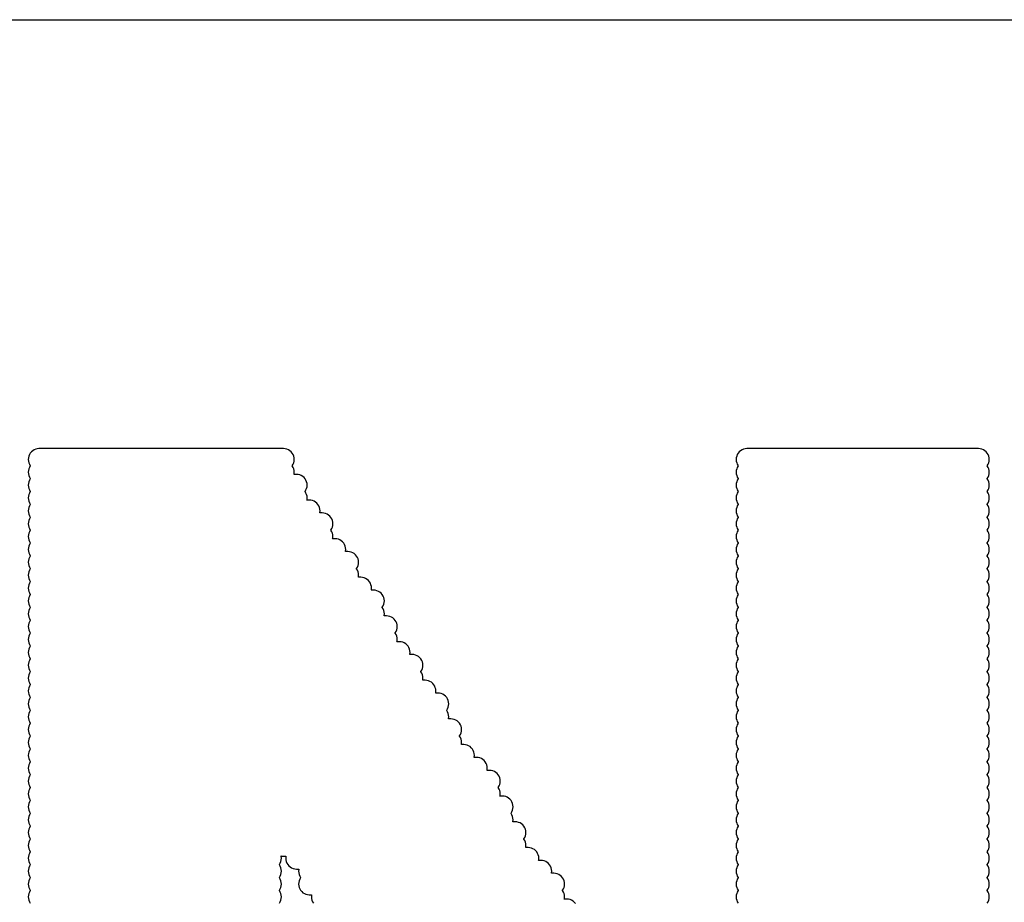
# Model space of a CAD drawing. Extents: x -0.28 to 1.53, y -0.26 to 1.53.
# Tile 30 of 45: x 1.2501 to 1.296, y 1.4588 to 1.5. Entities that reach past the tile are written whole.
import ezdxf

# ---------------------------------------------------------------- set-up
doc = ezdxf.new("R2010")
doc.units = 0
doc.header["$MEASUREMENT"] = 0
doc.layers.add('PCB', color=7, linetype='CONTINUOUS')
doc.layers.add('SLK-NS', color=7, linetype='CONTINUOUS')

msp = doc.modelspace()

# ---------------------------------------------------------------- linework, layer by layer
at = {"layer": 'PCB'}
msp.add_lwpolyline([(0, 1.5), (1.5, 1.5), (1.5, 0), (0, 0)], close=True, dxfattribs=at)
at = {"layer": 'SLK-NS'}
for points in [[(1.276005, 1.458794), (1.275954, 1.458854), (1.275894, 1.458905), (1.275827, 1.458946), (1.275755, 1.458976), (1.275678, 1.458994), (1.2756, 1.459), (1.275489, 1.459), (1.275494, 1.459022), (1.2755, 1.4591), (1.275494, 1.459178), (1.275476, 1.459255), (1.275446, 1.459327), (1.275405, 1.459394), (1.2754, 1.4594), (1.275405, 1.459406), (1.275446, 1.459473), (1.275476, 1.459545), (1.275494, 1.459622), (1.2755, 1.4597), (1.275494, 1.459778), (1.275476, 1.459855), (1.275446, 1.459927), (1.275405, 1.459994), (1.275354, 1.460054), (1.275294, 1.460105), (1.275227, 1.460146), (1.275155, 1.460176), (1.275078, 1.460194), (1.275, 1.4602), (1.274889, 1.4602), (1.274894, 1.460222), (1.2749, 1.4603), (1.274894, 1.460378), (1.274876, 1.460455), (1.274846, 1.460527), (1.274805, 1.460594), (1.274754, 1.460654), (1.274694, 1.460705), (1.274627, 1.460746), (1.274555, 1.460776), (1.274478, 1.460794), (1.2744, 1.4608), (1.274289, 1.4608), (1.274294, 1.460822), (1.2743, 1.4609), (1.274294, 1.460978), (1.274276, 1.461055), (1.274246, 1.461127), (1.274205, 1.461194), (1.274154, 1.461254), (1.274094, 1.461305), (1.274027, 1.461346), (1.273955, 1.461376), (1.273878, 1.461394), (1.2738, 1.4614), (1.273689, 1.4614), (1.273694, 1.461422), (1.2737, 1.4615), (1.273694, 1.461578), (1.273676, 1.461655), (1.273646, 1.461727), (1.273605, 1.461794), (1.2736, 1.4618), (1.273605, 1.461806), (1.273646, 1.461873), (1.273676, 1.461945), (1.273694, 1.462022), (1.2737, 1.4621), (1.273694, 1.462178), (1.273676, 1.462255), (1.273646, 1.462327), (1.273605, 1.462394), (1.273554, 1.462454), (1.273494, 1.462505), (1.273427, 1.462546), (1.273355, 1.462576), (1.273278, 1.462594), (1.2732, 1.4626), (1.273089, 1.4626), (1.273094, 1.462622), (1.2731, 1.4627), (1.273094, 1.462778), (1.273076, 1.462855), (1.273046, 1.462927), (1.273005, 1.462994), (1.273, 1.463), (1.273005, 1.463006), (1.273046, 1.463073), (1.273076, 1.463145), (1.273094, 1.463222), (1.2731, 1.4633), (1.273094, 1.463378), (1.273076, 1.463455), (1.273046, 1.463527), (1.273005, 1.463594), (1.272954, 1.463654), (1.272894, 1.463705), (1.272827, 1.463746), (1.272755, 1.463776), (1.272678, 1.463794), (1.2726, 1.4638), (1.272489, 1.4638), (1.272494, 1.463822), (1.2725, 1.4639), (1.272494, 1.463978), (1.272476, 1.464055), (1.272446, 1.464127), (1.272405, 1.464194), (1.2724, 1.4642), (1.272405, 1.464206), (1.272446, 1.464273), (1.272476, 1.464345), (1.272494, 1.464422), (1.2725, 1.4645), (1.272494, 1.464578), (1.272476, 1.464655), (1.272446, 1.464727), (1.272405, 1.464794), (1.272354, 1.464854), (1.272294, 1.464905), (1.272227, 1.464946), (1.272155, 1.464976), (1.272078, 1.464994), (1.272, 1.465), (1.271889, 1.465), (1.271894, 1.465022), (1.2719, 1.4651), (1.271894, 1.465178), (1.271876, 1.465255), (1.271846, 1.465327), (1.271805, 1.465394), (1.271754, 1.465454), (1.271694, 1.465505), (1.271627, 1.465546), (1.271555, 1.465576), (1.271478, 1.465594), (1.2714, 1.4656), (1.271289, 1.4656), (1.271294, 1.465622), (1.2713, 1.4657), (1.271294, 1.465778), (1.271276, 1.465855), (1.271246, 1.465927), (1.271205, 1.465994), (1.271154, 1.466054), (1.271094, 1.466105), (1.271027, 1.466146), (1.270955, 1.466176), (1.270878, 1.466194), (1.2708, 1.4662), (1.270689, 1.4662), (1.270694, 1.466222), (1.2707, 1.4663), (1.270694, 1.466378), (1.270676, 1.466455), (1.270646, 1.466527), (1.270605, 1.466594), (1.2706, 1.4666), (1.270605, 1.466606), (1.270646, 1.466673), (1.270676, 1.466745), (1.270694, 1.466822), (1.2707, 1.4669), (1.270694, 1.466978), (1.270676, 1.467055), (1.270646, 1.467127), (1.270605, 1.467194), (1.270554, 1.467254), (1.270494, 1.467305), (1.270427, 1.467346), (1.270355, 1.467376), (1.270278, 1.467394), (1.2702, 1.4674), (1.270089, 1.4674), (1.270094, 1.467422), (1.2701, 1.4675), (1.270094, 1.467578), (1.270076, 1.467655), (1.270046, 1.467727), (1.270005, 1.467794), (1.27, 1.4678), (1.270005, 1.467806), (1.270046, 1.467873), (1.270076, 1.467945), (1.270094, 1.468022), (1.2701, 1.4681), (1.270094, 1.468178), (1.270076, 1.468255), (1.270046, 1.468327), (1.270005, 1.468394), (1.269954, 1.468454), (1.269894, 1.468505), (1.269827, 1.468546), (1.269755, 1.468576), (1.269678, 1.468594), (1.2696, 1.4686), (1.269489, 1.4686), (1.269494, 1.468622), (1.2695, 1.4687), (1.269494, 1.468778), (1.269476, 1.468855), (1.269446, 1.468927), (1.269405, 1.468994), (1.269354, 1.469054), (1.269294, 1.469105), (1.269227, 1.469146), (1.269155, 1.469176), (1.269078, 1.469194), (1.269, 1.4692), (1.268889, 1.4692), (1.268894, 1.469222), (1.2689, 1.4693), (1.268894, 1.469378), (1.268876, 1.469455), (1.268846, 1.469527), (1.268805, 1.469594), (1.2688, 1.4696), (1.268805, 1.469606), (1.268846, 1.469673), (1.268876, 1.469745), (1.268894, 1.469822), (1.2689, 1.4699), (1.268894, 1.469978), (1.268876, 1.470055), (1.268846, 1.470127), (1.268805, 1.470194), (1.268754, 1.470254), (1.268694, 1.470305), (1.268627, 1.470346), (1.268555, 1.470376), (1.268478, 1.470394), (1.2684, 1.4704), (1.268289, 1.4704), (1.268294, 1.470422), (1.2683, 1.4705), (1.268294, 1.470578), (1.268276, 1.470655), (1.268246, 1.470727), (1.268205, 1.470794), (1.268154, 1.470854), (1.268094, 1.470905), (1.268027, 1.470946), (1.267955, 1.470976), (1.267878, 1.470994), (1.2678, 1.471), (1.267689, 1.471), (1.267694, 1.471022), (1.2677, 1.4711), (1.267694, 1.471178), (1.267676, 1.471255), (1.267646, 1.471327), (1.267605, 1.471394), (1.2676, 1.4714), (1.267605, 1.471406), (1.267646, 1.471473), (1.267676, 1.471545), (1.267694, 1.471622), (1.2677, 1.4717), (1.267694, 1.471778), (1.267676, 1.471855), (1.267646, 1.471927), (1.267605, 1.471994), (1.267554, 1.472054), (1.267494, 1.472105), (1.267427, 1.472146), (1.267355, 1.472176), (1.267278, 1.472194), (1.2672, 1.4722), (1.267089, 1.4722), (1.267094, 1.472222), (1.2671, 1.4723), (1.267094, 1.472378), (1.267076, 1.472455), (1.267046, 1.472527), (1.267005, 1.472594), (1.267, 1.4726), (1.267005, 1.472606), (1.267046, 1.472673), (1.267076, 1.472745), (1.267094, 1.472822), (1.2671, 1.4729), (1.267094, 1.472978), (1.267076, 1.473055), (1.267046, 1.473127), (1.267005, 1.473194), (1.266954, 1.473254), (1.266894, 1.473305), (1.266827, 1.473346), (1.266755, 1.473376), (1.266678, 1.473394), (1.2666, 1.4734), (1.266489, 1.4734), (1.266494, 1.473422), (1.2665, 1.4735), (1.266494, 1.473578), (1.266476, 1.473655), (1.266446, 1.473727), (1.266405, 1.473794), (1.266354, 1.473854), (1.266294, 1.473905), (1.266227, 1.473946), (1.266155, 1.473976), (1.266078, 1.473994), (1.266, 1.474), (1.265889, 1.474), (1.265894, 1.474022), (1.2659, 1.4741), (1.265894, 1.474178), (1.265876, 1.474255), (1.265846, 1.474327), (1.265805, 1.474394), (1.2658, 1.4744), (1.265805, 1.474406), (1.265846, 1.474473), (1.265876, 1.474545), (1.265894, 1.474622), (1.2659, 1.4747), (1.265894, 1.474778), (1.265876, 1.474855), (1.265846, 1.474927), (1.265805, 1.474994), (1.265754, 1.475054), (1.265694, 1.475105), (1.265627, 1.475146), (1.265555, 1.475176), (1.265478, 1.475194), (1.2654, 1.4752), (1.265289, 1.4752), (1.265294, 1.475222), (1.2653, 1.4753), (1.265294, 1.475378), (1.265276, 1.475455), (1.265246, 1.475527), (1.265205, 1.475594), (1.265154, 1.475654), (1.265094, 1.475705), (1.265027, 1.475746), (1.264955, 1.475776), (1.264878, 1.475794), (1.2648, 1.4758), (1.264689, 1.4758), (1.264694, 1.475822), (1.2647, 1.4759), (1.264694, 1.475978), (1.264676, 1.476055), (1.264646, 1.476127), (1.264605, 1.476194), (1.2646, 1.4762), (1.264605, 1.476206), (1.264646, 1.476273), (1.264676, 1.476345), (1.264694, 1.476422), (1.2647, 1.4765), (1.264694, 1.476578), (1.264676, 1.476655), (1.264646, 1.476727), (1.264605, 1.476794), (1.264554, 1.476854), (1.264494, 1.476905), (1.264427, 1.476946), (1.264355, 1.476976), (1.264278, 1.476994), (1.2642, 1.477), (1.264089, 1.477), (1.264094, 1.477022), (1.2641, 1.4771), (1.264094, 1.477178), (1.264076, 1.477255), (1.264046, 1.477327), (1.264005, 1.477394), (1.263954, 1.477454), (1.263894, 1.477505), (1.263827, 1.477546), (1.263755, 1.477576), (1.263678, 1.477594), (1.2636, 1.4776), (1.263489, 1.4776), (1.263494, 1.477622), (1.2635, 1.4777), (1.263494, 1.477778), (1.263476, 1.477855), (1.263446, 1.477927), (1.263405, 1.477994), (1.2634, 1.478), (1.263405, 1.478006), (1.263446, 1.478073), (1.263476, 1.478145), (1.263494, 1.478222), (1.2635, 1.4783), (1.263494, 1.478378), (1.263476, 1.478455), (1.263446, 1.478527), (1.263405, 1.478594), (1.263354, 1.478654), (1.263294, 1.478705), (1.263227, 1.478746), (1.263155, 1.478776), (1.263078, 1.478794), (1.263, 1.4788), (1.262889, 1.4788), (1.262894, 1.478822), (1.2629, 1.4789), (1.262894, 1.478978), (1.262876, 1.479055), (1.262846, 1.479127), (1.262805, 1.479194), (1.2628, 1.4792), (1.262805, 1.479206), (1.262846, 1.479273), (1.262876, 1.479345), (1.262894, 1.479422), (1.2629, 1.4795), (1.262894, 1.479578), (1.262876, 1.479655), (1.262846, 1.479727), (1.262805, 1.479794), (1.262754, 1.479854), (1.262694, 1.479905), (1.262627, 1.479946), (1.262555, 1.479976), (1.262478, 1.479994), (1.2624, 1.48), (1.251, 1.48), (1.250922, 1.479994), (1.250845, 1.479976), (1.250773, 1.479946), (1.250706, 1.479905), (1.250646, 1.479854), (1.250595, 1.479794), (1.250554, 1.479727), (1.250524, 1.479655), (1.250506, 1.479578), (1.2505, 1.4795), (1.250506, 1.479422), (1.250524, 1.479345), (1.250554, 1.479273), (1.250595, 1.479206), (1.2506, 1.4792), (1.250595, 1.479194), (1.250554, 1.479127), (1.250524, 1.479055), (1.250506, 1.478978), (1.2505, 1.4789), (1.250506, 1.478822), (1.250524, 1.478745), (1.250554, 1.478673), (1.250595, 1.478606), (1.2506, 1.4786), (1.250595, 1.478594), (1.250554, 1.478527), (1.250524, 1.478455), (1.250506, 1.478378), (1.2505, 1.4783), (1.250506, 1.478222), (1.250524, 1.478145), (1.250554, 1.478073), (1.250595, 1.478006), (1.2506, 1.478), (1.250595, 1.477994), (1.250554, 1.477927), (1.250524, 1.477855), (1.250506, 1.477778), (1.2505, 1.4777), (1.250506, 1.477622), (1.250524, 1.477545), (1.250554, 1.477473), (1.250595, 1.477406), (1.2506, 1.4774), (1.250595, 1.477394), (1.250554, 1.477327), (1.250524, 1.477255), (1.250506, 1.477178), (1.2505, 1.4771), (1.250506, 1.477022), (1.250524, 1.476945), (1.250554, 1.476873), (1.250595, 1.476806), (1.2506, 1.4768), (1.250595, 1.476794), (1.250554, 1.476727), (1.250524, 1.476655), (1.250506, 1.476578), (1.2505, 1.4765), (1.250506, 1.476422), (1.250524, 1.476345), (1.250554, 1.476273), (1.250595, 1.476206), (1.2506, 1.4762), (1.250595, 1.476194), (1.250554, 1.476127), (1.250524, 1.476055), (1.250506, 1.475978), (1.2505, 1.4759), (1.250506, 1.475822), (1.250524, 1.475745), (1.250554, 1.475673), (1.250595, 1.475606), (1.2506, 1.4756), (1.250595, 1.475594), (1.250554, 1.475527), (1.250524, 1.475455), (1.250506, 1.475378), (1.2505, 1.4753), (1.250506, 1.475222), (1.250524, 1.475145), (1.250554, 1.475073), (1.250595, 1.475006), (1.2506, 1.475), (1.250595, 1.474994), (1.250554, 1.474927), (1.250524, 1.474855), (1.250506, 1.474778), (1.2505, 1.4747), (1.250506, 1.474622), (1.250524, 1.474545), (1.250554, 1.474473), (1.250595, 1.474406), (1.2506, 1.4744), (1.250595, 1.474394), (1.250554, 1.474327), (1.250524, 1.474255), (1.250506, 1.474178), (1.2505, 1.4741), (1.250506, 1.474022), (1.250524, 1.473945), (1.250554, 1.473873), (1.250595, 1.473806), (1.2506, 1.4738), (1.250595, 1.473794), (1.250554, 1.473727), (1.250524, 1.473655), (1.250506, 1.473578), (1.2505, 1.4735), (1.250506, 1.473422), (1.250524, 1.473345), (1.250554, 1.473273), (1.250595, 1.473206), (1.2506, 1.4732), (1.250595, 1.473194), (1.250554, 1.473127), (1.250524, 1.473055), (1.250506, 1.472978), (1.2505, 1.4729), (1.250506, 1.472822), (1.250524, 1.472745), (1.250554, 1.472673), (1.250595, 1.472606), (1.2506, 1.4726), (1.250595, 1.472594), (1.250554, 1.472527), (1.250524, 1.472455), (1.250506, 1.472378), (1.2505, 1.4723), (1.250506, 1.472222), (1.250524, 1.472145), (1.250554, 1.472073), (1.250595, 1.472006), (1.2506, 1.472), (1.250595, 1.471994), (1.250554, 1.471927), (1.250524, 1.471855), (1.250506, 1.471778), (1.2505, 1.4717), (1.250506, 1.471622), (1.250524, 1.471545), (1.250554, 1.471473), (1.250595, 1.471406), (1.2506, 1.4714), (1.250595, 1.471394), (1.250554, 1.471327), (1.250524, 1.471255), (1.250506, 1.471178), (1.2505, 1.4711), (1.250506, 1.471022), (1.250524, 1.470945), (1.250554, 1.470873), (1.250595, 1.470806), (1.2506, 1.4708), (1.250595, 1.470794), (1.250554, 1.470727), (1.250524, 1.470655), (1.250506, 1.470578), (1.2505, 1.4705), (1.250506, 1.470422), (1.250524, 1.470345), (1.250554, 1.470273), (1.250595, 1.470206), (1.2506, 1.4702), (1.250595, 1.470194), (1.250554, 1.470127), (1.250524, 1.470055), (1.250506, 1.469978), (1.2505, 1.4699), (1.250506, 1.469822), (1.250524, 1.469745), (1.250554, 1.469673), (1.250595, 1.469606), (1.2506, 1.4696), (1.250595, 1.469594), (1.250554, 1.469527), (1.250524, 1.469455), (1.250506, 1.469378), (1.2505, 1.4693), (1.250506, 1.469222), (1.250524, 1.469145), (1.250554, 1.469073), (1.250595, 1.469006), (1.2506, 1.469), (1.250595, 1.468994), (1.250554, 1.468927), (1.250524, 1.468855), (1.250506, 1.468778), (1.2505, 1.4687), (1.250506, 1.468622), (1.250524, 1.468545), (1.250554, 1.468473), (1.250595, 1.468406), (1.2506, 1.4684), (1.250595, 1.468394), (1.250554, 1.468327), (1.250524, 1.468255), (1.250506, 1.468178), (1.2505, 1.4681), (1.250506, 1.468022), (1.250524, 1.467945), (1.250554, 1.467873), (1.250595, 1.467806), (1.2506, 1.4678), (1.250595, 1.467794), (1.250554, 1.467727), (1.250524, 1.467655), (1.250506, 1.467578), (1.2505, 1.4675), (1.250506, 1.467422), (1.250524, 1.467345), (1.250554, 1.467273), (1.250595, 1.467206), (1.2506, 1.4672), (1.250595, 1.467194), (1.250554, 1.467127), (1.250524, 1.467055), (1.250506, 1.466978), (1.2505, 1.4669), (1.250506, 1.466822), (1.250524, 1.466745), (1.250554, 1.466673), (1.250595, 1.466606), (1.2506, 1.4666), (1.250595, 1.466594), (1.250554, 1.466527), (1.250524, 1.466455), (1.250506, 1.466378), (1.2505, 1.4663), (1.250506, 1.466222), (1.250524, 1.466145), (1.250554, 1.466073), (1.250595, 1.466006), (1.2506, 1.466), (1.250595, 1.465994), (1.250554, 1.465927), (1.250524, 1.465855), (1.250506, 1.465778), (1.2505, 1.4657), (1.250506, 1.465622), (1.250524, 1.465545), (1.250554, 1.465473), (1.250595, 1.465406), (1.2506, 1.4654), (1.250595, 1.465394), (1.250554, 1.465327), (1.250524, 1.465255), (1.250506, 1.465178), (1.2505, 1.4651), (1.250506, 1.465022), (1.250524, 1.464945), (1.250554, 1.464873), (1.250595, 1.464806), (1.2506, 1.4648), (1.250595, 1.464794), (1.250554, 1.464727), (1.250524, 1.464655), (1.250506, 1.464578), (1.2505, 1.4645), (1.250506, 1.464422), (1.250524, 1.464345), (1.250554, 1.464273), (1.250595, 1.464206), (1.2506, 1.4642), (1.250595, 1.464194), (1.250554, 1.464127), (1.250524, 1.464055), (1.250506, 1.463978), (1.2505, 1.4639), (1.250506, 1.463822), (1.250524, 1.463745), (1.250554, 1.463673), (1.250595, 1.463606), (1.2506, 1.4636), (1.250595, 1.463594), (1.250554, 1.463527), (1.250524, 1.463455), (1.250506, 1.463378), (1.2505, 1.4633), (1.250506, 1.463222), (1.250524, 1.463145), (1.250554, 1.463073), (1.250595, 1.463006), (1.2506, 1.463), (1.250595, 1.462994), (1.250554, 1.462927), (1.250524, 1.462855), (1.250506, 1.462778), (1.2505, 1.4627), (1.250506, 1.462622), (1.250524, 1.462545), (1.250554, 1.462473), (1.250595, 1.462406), (1.2506, 1.4624), (1.250595, 1.462394), (1.250554, 1.462327), (1.250524, 1.462255), (1.250506, 1.462178), (1.2505, 1.4621), (1.250506, 1.462022), (1.250524, 1.461945), (1.250554, 1.461873), (1.250595, 1.461806), (1.2506, 1.4618), (1.250595, 1.461794), (1.250554, 1.461727), (1.250524, 1.461655), (1.250506, 1.461578), (1.2505, 1.4615), (1.250506, 1.461422), (1.250524, 1.461345), (1.250554, 1.461273), (1.250595, 1.461206), (1.2506, 1.4612), (1.250595, 1.461194), (1.250554, 1.461127), (1.250524, 1.461055), (1.250506, 1.460978), (1.2505, 1.4609), (1.250506, 1.460822), (1.250524, 1.460745), (1.250554, 1.460673), (1.250595, 1.460606), (1.2506, 1.4606), (1.250595, 1.460594), (1.250554, 1.460527), (1.250524, 1.460455), (1.250506, 1.460378), (1.2505, 1.4603), (1.250506, 1.460222), (1.250524, 1.460145), (1.250554, 1.460073), (1.250595, 1.460006), (1.2506, 1.46), (1.250595, 1.459994), (1.250554, 1.459927), (1.250524, 1.459855), (1.250506, 1.459778), (1.2505, 1.4597), (1.250506, 1.459622), (1.250524, 1.459545), (1.250554, 1.459473), (1.250595, 1.459406), (1.2506, 1.4594), (1.250595, 1.459394), (1.250554, 1.459327), (1.250524, 1.459255), (1.250506, 1.459178), (1.2505, 1.4591), (1.250506, 1.459022), (1.250524, 1.458945), (1.250554, 1.458873), (1.250595, 1.458806)], [(1.295205, 1.458806), (1.295246, 1.458873), (1.295276, 1.458945), (1.295294, 1.459022), (1.2953, 1.4591), (1.295294, 1.459178), (1.295276, 1.459255), (1.295246, 1.459327), (1.295205, 1.459394), (1.2952, 1.4594), (1.295205, 1.459406), (1.295246, 1.459473), (1.295276, 1.459545), (1.295294, 1.459622), (1.2953, 1.4597), (1.295294, 1.459778), (1.295276, 1.459855), (1.295246, 1.459927), (1.295205, 1.459994), (1.2952, 1.46), (1.295205, 1.460006), (1.295246, 1.460073), (1.295276, 1.460145), (1.295294, 1.460222), (1.2953, 1.4603), (1.295294, 1.460378), (1.295276, 1.460455), (1.295246, 1.460527), (1.295205, 1.460594), (1.2952, 1.4606), (1.295205, 1.460606), (1.295246, 1.460673), (1.295276, 1.460745), (1.295294, 1.460822), (1.2953, 1.4609), (1.295294, 1.460978), (1.295276, 1.461055), (1.295246, 1.461127), (1.295205, 1.461194), (1.2952, 1.4612), (1.295205, 1.461206), (1.295246, 1.461273), (1.295276, 1.461345), (1.295294, 1.461422), (1.2953, 1.4615), (1.295294, 1.461578), (1.295276, 1.461655), (1.295246, 1.461727), (1.295205, 1.461794), (1.2952, 1.4618), (1.295205, 1.461806), (1.295246, 1.461873), (1.295276, 1.461945), (1.295294, 1.462022), (1.2953, 1.4621), (1.295294, 1.462178), (1.295276, 1.462255), (1.295246, 1.462327), (1.295205, 1.462394), (1.2952, 1.4624), (1.295205, 1.462406), (1.295246, 1.462473), (1.295276, 1.462545), (1.295294, 1.462622), (1.2953, 1.4627), (1.295294, 1.462778), (1.295276, 1.462855), (1.295246, 1.462927), (1.295205, 1.462994), (1.2952, 1.463), (1.295205, 1.463006), (1.295246, 1.463073), (1.295276, 1.463145), (1.295294, 1.463222), (1.2953, 1.4633), (1.295294, 1.463378), (1.295276, 1.463455), (1.295246, 1.463527), (1.295205, 1.463594), (1.2952, 1.4636), (1.295205, 1.463606), (1.295246, 1.463673), (1.295276, 1.463745), (1.295294, 1.463822), (1.2953, 1.4639), (1.295294, 1.463978), (1.295276, 1.464055), (1.295246, 1.464127), (1.295205, 1.464194), (1.2952, 1.4642), (1.295205, 1.464206), (1.295246, 1.464273), (1.295276, 1.464345), (1.295294, 1.464422), (1.2953, 1.4645), (1.295294, 1.464578), (1.295276, 1.464655), (1.295246, 1.464727), (1.295205, 1.464794), (1.2952, 1.4648), (1.295205, 1.464806), (1.295246, 1.464873), (1.295276, 1.464945), (1.295294, 1.465022), (1.2953, 1.4651), (1.295294, 1.465178), (1.295276, 1.465255), (1.295246, 1.465327), (1.295205, 1.465394), (1.2952, 1.4654), (1.295205, 1.465406), (1.295246, 1.465473), (1.295276, 1.465545), (1.295294, 1.465622), (1.2953, 1.4657), (1.295294, 1.465778), (1.295276, 1.465855), (1.295246, 1.465927), (1.295205, 1.465994), (1.2952, 1.466), (1.295205, 1.466006), (1.295246, 1.466073), (1.295276, 1.466145), (1.295294, 1.466222), (1.2953, 1.4663), (1.295294, 1.466378), (1.295276, 1.466455), (1.295246, 1.466527), (1.295205, 1.466594), (1.2952, 1.4666), (1.295205, 1.466606), (1.295246, 1.466673), (1.295276, 1.466745), (1.295294, 1.466822), (1.2953, 1.4669), (1.295294, 1.466978), (1.295276, 1.467055), (1.295246, 1.467127), (1.295205, 1.467194), (1.2952, 1.4672), (1.295205, 1.467206), (1.295246, 1.467273), (1.295276, 1.467345), (1.295294, 1.467422), (1.2953, 1.4675), (1.295294, 1.467578), (1.295276, 1.467655), (1.295246, 1.467727), (1.295205, 1.467794), (1.2952, 1.4678), (1.295205, 1.467806), (1.295246, 1.467873), (1.295276, 1.467945), (1.295294, 1.468022), (1.2953, 1.4681), (1.295294, 1.468178), (1.295276, 1.468255), (1.295246, 1.468327), (1.295205, 1.468394), (1.2952, 1.4684), (1.295205, 1.468406), (1.295246, 1.468473), (1.295276, 1.468545), (1.295294, 1.468622), (1.2953, 1.4687), (1.295294, 1.468778), (1.295276, 1.468855), (1.295246, 1.468927), (1.295205, 1.468994), (1.2952, 1.469), (1.295205, 1.469006), (1.295246, 1.469073), (1.295276, 1.469145), (1.295294, 1.469222), (1.2953, 1.4693), (1.295294, 1.469378), (1.295276, 1.469455), (1.295246, 1.469527), (1.295205, 1.469594), (1.2952, 1.4696), (1.295205, 1.469606), (1.295246, 1.469673), (1.295276, 1.469745), (1.295294, 1.469822), (1.2953, 1.4699), (1.295294, 1.469978), (1.295276, 1.470055), (1.295246, 1.470127), (1.295205, 1.470194), (1.2952, 1.4702), (1.295205, 1.470206), (1.295246, 1.470273), (1.295276, 1.470345), (1.295294, 1.470422), (1.2953, 1.4705), (1.295294, 1.470578), (1.295276, 1.470655), (1.295246, 1.470727), (1.295205, 1.470794), (1.2952, 1.4708), (1.295205, 1.470806), (1.295246, 1.470873), (1.295276, 1.470945), (1.295294, 1.471022), (1.2953, 1.4711), (1.295294, 1.471178), (1.295276, 1.471255), (1.295246, 1.471327), (1.295205, 1.471394), (1.2952, 1.4714), (1.295205, 1.471406), (1.295246, 1.471473), (1.295276, 1.471545), (1.295294, 1.471622), (1.2953, 1.4717), (1.295294, 1.471778), (1.295276, 1.471855), (1.295246, 1.471927), (1.295205, 1.471994), (1.2952, 1.472), (1.295205, 1.472006), (1.295246, 1.472073), (1.295276, 1.472145), (1.295294, 1.472222), (1.2953, 1.4723), (1.295294, 1.472378), (1.295276, 1.472455), (1.295246, 1.472527), (1.295205, 1.472594), (1.2952, 1.4726), (1.295205, 1.472606), (1.295246, 1.472673), (1.295276, 1.472745), (1.295294, 1.472822), (1.2953, 1.4729), (1.295294, 1.472978), (1.295276, 1.473055), (1.295246, 1.473127), (1.295205, 1.473194), (1.2952, 1.4732), (1.295205, 1.473206), (1.295246, 1.473273), (1.295276, 1.473345), (1.295294, 1.473422), (1.2953, 1.4735), (1.295294, 1.473578), (1.295276, 1.473655), (1.295246, 1.473727), (1.295205, 1.473794), (1.2952, 1.4738), (1.295205, 1.473806), (1.295246, 1.473873), (1.295276, 1.473945), (1.295294, 1.474022), (1.2953, 1.4741), (1.295294, 1.474178), (1.295276, 1.474255), (1.295246, 1.474327), (1.295205, 1.474394), (1.2952, 1.4744), (1.295205, 1.474406), (1.295246, 1.474473), (1.295276, 1.474545), (1.295294, 1.474622), (1.2953, 1.4747), (1.295294, 1.474778), (1.295276, 1.474855), (1.295246, 1.474927), (1.295205, 1.474994), (1.2952, 1.475), (1.295205, 1.475006), (1.295246, 1.475073), (1.295276, 1.475145), (1.295294, 1.475222), (1.2953, 1.4753), (1.295294, 1.475378), (1.295276, 1.475455), (1.295246, 1.475527), (1.295205, 1.475594), (1.2952, 1.4756), (1.295205, 1.475606), (1.295246, 1.475673), (1.295276, 1.475745), (1.295294, 1.475822), (1.2953, 1.4759), (1.295294, 1.475978), (1.295276, 1.476055), (1.295246, 1.476127), (1.295205, 1.476194), (1.2952, 1.4762), (1.295205, 1.476206), (1.295246, 1.476273), (1.295276, 1.476345), (1.295294, 1.476422), (1.2953, 1.4765), (1.295294, 1.476578), (1.295276, 1.476655), (1.295246, 1.476727), (1.295205, 1.476794), (1.2952, 1.4768), (1.295205, 1.476806), (1.295246, 1.476873), (1.295276, 1.476945), (1.295294, 1.477022), (1.2953, 1.4771), (1.295294, 1.477178), (1.295276, 1.477255), (1.295246, 1.477327), (1.295205, 1.477394), (1.2952, 1.4774), (1.295205, 1.477406), (1.295246, 1.477473), (1.295276, 1.477545), (1.295294, 1.477622), (1.2953, 1.4777), (1.295294, 1.477778), (1.295276, 1.477855), (1.295246, 1.477927), (1.295205, 1.477994), (1.2952, 1.478), (1.295205, 1.478006), (1.295246, 1.478073), (1.295276, 1.478145), (1.295294, 1.478222), (1.2953, 1.4783), (1.295294, 1.478378), (1.295276, 1.478455), (1.295246, 1.478527), (1.295205, 1.478594), (1.2952, 1.4786), (1.295205, 1.478606), (1.295246, 1.478673), (1.295276, 1.478745), (1.295294, 1.478822), (1.2953, 1.4789), (1.295294, 1.478978), (1.295276, 1.479055), (1.295246, 1.479127), (1.295205, 1.479194), (1.2952, 1.4792), (1.295205, 1.479206), (1.295246, 1.479273), (1.295276, 1.479345), (1.295294, 1.479422), (1.2953, 1.4795), (1.295294, 1.479578), (1.295276, 1.479655), (1.295246, 1.479727), (1.295205, 1.479794), (1.295154, 1.479854), (1.295094, 1.479905), (1.295027, 1.479946), (1.294955, 1.479976), (1.294878, 1.479994), (1.2948, 1.48), (1.284, 1.48), (1.283922, 1.479994), (1.283845, 1.479976), (1.283773, 1.479946), (1.283706, 1.479905), (1.283646, 1.479854), (1.283595, 1.479794), (1.283554, 1.479727), (1.283524, 1.479655), (1.283506, 1.479578), (1.2835, 1.4795), (1.283506, 1.479422), (1.283524, 1.479345), (1.283554, 1.479273), (1.283595, 1.479206), (1.2836, 1.4792), (1.283595, 1.479194), (1.283554, 1.479127), (1.283524, 1.479055), (1.283506, 1.478978), (1.2835, 1.4789), (1.283506, 1.478822), (1.283524, 1.478745), (1.283554, 1.478673), (1.283595, 1.478606), (1.2836, 1.4786), (1.283595, 1.478594), (1.283554, 1.478527), (1.283524, 1.478455), (1.283506, 1.478378), (1.2835, 1.4783), (1.283506, 1.478222), (1.283524, 1.478145), (1.283554, 1.478073), (1.283595, 1.478006), (1.2836, 1.478), (1.283595, 1.477994), (1.283554, 1.477927), (1.283524, 1.477855), (1.283506, 1.477778), (1.2835, 1.4777), (1.283506, 1.477622), (1.283524, 1.477545), (1.283554, 1.477473), (1.283595, 1.477406), (1.2836, 1.4774), (1.283595, 1.477394), (1.283554, 1.477327), (1.283524, 1.477255), (1.283506, 1.477178), (1.2835, 1.4771), (1.283506, 1.477022), (1.283524, 1.476945), (1.283554, 1.476873), (1.283595, 1.476806), (1.2836, 1.4768), (1.283595, 1.476794), (1.283554, 1.476727), (1.283524, 1.476655), (1.283506, 1.476578), (1.2835, 1.4765), (1.283506, 1.476422), (1.283524, 1.476345), (1.283554, 1.476273), (1.283595, 1.476206), (1.2836, 1.4762), (1.283595, 1.476194), (1.283554, 1.476127), (1.283524, 1.476055), (1.283506, 1.475978), (1.2835, 1.4759), (1.283506, 1.475822), (1.283524, 1.475745), (1.283554, 1.475673), (1.283595, 1.475606), (1.2836, 1.4756), (1.283595, 1.475594), (1.283554, 1.475527), (1.283524, 1.475455), (1.283506, 1.475378), (1.2835, 1.4753), (1.283506, 1.475222), (1.283524, 1.475145), (1.283554, 1.475073), (1.283595, 1.475006), (1.2836, 1.475), (1.283595, 1.474994), (1.283554, 1.474927), (1.283524, 1.474855), (1.283506, 1.474778), (1.2835, 1.4747), (1.283506, 1.474622), (1.283524, 1.474545), (1.283554, 1.474473), (1.283595, 1.474406), (1.2836, 1.4744), (1.283595, 1.474394), (1.283554, 1.474327), (1.283524, 1.474255), (1.283506, 1.474178), (1.2835, 1.4741), (1.283506, 1.474022), (1.283524, 1.473945), (1.283554, 1.473873), (1.283595, 1.473806), (1.2836, 1.4738), (1.283595, 1.473794), (1.283554, 1.473727), (1.283524, 1.473655), (1.283506, 1.473578), (1.2835, 1.4735), (1.283506, 1.473422), (1.283524, 1.473345), (1.283554, 1.473273), (1.283595, 1.473206), (1.2836, 1.4732), (1.283595, 1.473194), (1.283554, 1.473127), (1.283524, 1.473055), (1.283506, 1.472978), (1.2835, 1.4729), (1.283506, 1.472822), (1.283524, 1.472745), (1.283554, 1.472673), (1.283595, 1.472606), (1.2836, 1.4726), (1.283595, 1.472594), (1.283554, 1.472527), (1.283524, 1.472455), (1.283506, 1.472378), (1.2835, 1.4723), (1.283506, 1.472222), (1.283524, 1.472145), (1.283554, 1.472073), (1.283595, 1.472006), (1.2836, 1.472), (1.283595, 1.471994), (1.283554, 1.471927), (1.283524, 1.471855), (1.283506, 1.471778), (1.2835, 1.4717), (1.283506, 1.471622), (1.283524, 1.471545), (1.283554, 1.471473), (1.283595, 1.471406), (1.2836, 1.4714), (1.283595, 1.471394), (1.283554, 1.471327), (1.283524, 1.471255), (1.283506, 1.471178), (1.2835, 1.4711), (1.283506, 1.471022), (1.283524, 1.470945), (1.283554, 1.470873), (1.283595, 1.470806), (1.2836, 1.4708), (1.283595, 1.470794), (1.283554, 1.470727), (1.283524, 1.470655), (1.283506, 1.470578), (1.2835, 1.4705), (1.283506, 1.470422), (1.283524, 1.470345), (1.283554, 1.470273), (1.283595, 1.470206), (1.2836, 1.4702), (1.283595, 1.470194), (1.283554, 1.470127), (1.283524, 1.470055), (1.283506, 1.469978), (1.2835, 1.4699), (1.283506, 1.469822), (1.283524, 1.469745), (1.283554, 1.469673), (1.283595, 1.469606), (1.2836, 1.4696), (1.283595, 1.469594), (1.283554, 1.469527), (1.283524, 1.469455), (1.283506, 1.469378), (1.2835, 1.4693), (1.283506, 1.469222), (1.283524, 1.469145), (1.283554, 1.469073), (1.283595, 1.469006), (1.2836, 1.469), (1.283595, 1.468994), (1.283554, 1.468927), (1.283524, 1.468855), (1.283506, 1.468778), (1.2835, 1.4687), (1.283506, 1.468622), (1.283524, 1.468545), (1.283554, 1.468473), (1.283595, 1.468406), (1.2836, 1.4684), (1.283595, 1.468394), (1.283554, 1.468327), (1.283524, 1.468255), (1.283506, 1.468178), (1.2835, 1.4681), (1.283506, 1.468022), (1.283524, 1.467945), (1.283554, 1.467873), (1.283595, 1.467806), (1.2836, 1.4678), (1.283595, 1.467794), (1.283554, 1.467727), (1.283524, 1.467655), (1.283506, 1.467578), (1.2835, 1.4675), (1.283506, 1.467422), (1.283524, 1.467345), (1.283554, 1.467273), (1.283595, 1.467206), (1.2836, 1.4672), (1.283595, 1.467194), (1.283554, 1.467127), (1.283524, 1.467055), (1.283506, 1.466978), (1.2835, 1.4669), (1.283506, 1.466822), (1.283524, 1.466745), (1.283554, 1.466673), (1.283595, 1.466606), (1.2836, 1.4666), (1.283595, 1.466594), (1.283554, 1.466527), (1.283524, 1.466455), (1.283506, 1.466378), (1.2835, 1.4663), (1.283506, 1.466222), (1.283524, 1.466145), (1.283554, 1.466073), (1.283595, 1.466006), (1.2836, 1.466), (1.283595, 1.465994), (1.283554, 1.465927), (1.283524, 1.465855), (1.283506, 1.465778), (1.2835, 1.4657), (1.283506, 1.465622), (1.283524, 1.465545), (1.283554, 1.465473), (1.283595, 1.465406), (1.2836, 1.4654), (1.283595, 1.465394), (1.283554, 1.465327), (1.283524, 1.465255), (1.283506, 1.465178), (1.2835, 1.4651), (1.283506, 1.465022), (1.283524, 1.464945), (1.283554, 1.464873), (1.283595, 1.464806), (1.2836, 1.4648), (1.283595, 1.464794), (1.283554, 1.464727), (1.283524, 1.464655), (1.283506, 1.464578), (1.2835, 1.4645), (1.283506, 1.464422), (1.283524, 1.464345), (1.283554, 1.464273), (1.283595, 1.464206), (1.2836, 1.4642), (1.283595, 1.464194), (1.283554, 1.464127), (1.283524, 1.464055), (1.283506, 1.463978), (1.2835, 1.4639), (1.283506, 1.463822), (1.283524, 1.463745), (1.283554, 1.463673), (1.283595, 1.463606), (1.2836, 1.4636), (1.283595, 1.463594), (1.283554, 1.463527), (1.283524, 1.463455), (1.283506, 1.463378), (1.2835, 1.4633), (1.283506, 1.463222), (1.283524, 1.463145), (1.283554, 1.463073), (1.283595, 1.463006), (1.2836, 1.463), (1.283595, 1.462994), (1.283554, 1.462927), (1.283524, 1.462855), (1.283506, 1.462778), (1.2835, 1.4627), (1.283506, 1.462622), (1.283524, 1.462545), (1.283554, 1.462473), (1.283595, 1.462406), (1.2836, 1.4624), (1.283595, 1.462394), (1.283554, 1.462327), (1.283524, 1.462255), (1.283506, 1.462178), (1.2835, 1.4621), (1.283506, 1.462022), (1.283524, 1.461945), (1.283554, 1.461873), (1.283595, 1.461806), (1.2836, 1.4618), (1.283595, 1.461794), (1.283554, 1.461727), (1.283524, 1.461655), (1.283506, 1.461578), (1.2835, 1.4615), (1.283506, 1.461422), (1.283524, 1.461345), (1.283554, 1.461273), (1.283595, 1.461206), (1.2836, 1.4612), (1.283595, 1.461194), (1.283554, 1.461127), (1.283524, 1.461055), (1.283506, 1.460978), (1.2835, 1.4609), (1.283506, 1.460822), (1.283524, 1.460745), (1.283554, 1.460673), (1.283595, 1.460606), (1.2836, 1.4606), (1.283595, 1.460594), (1.283554, 1.460527), (1.283524, 1.460455), (1.283506, 1.460378), (1.2835, 1.4603), (1.283506, 1.460222), (1.283524, 1.460145), (1.283554, 1.460073), (1.283595, 1.460006), (1.2836, 1.46), (1.283595, 1.459994), (1.283554, 1.459927), (1.283524, 1.459855), (1.283506, 1.459778), (1.2835, 1.4597), (1.283506, 1.459622), (1.283524, 1.459545), (1.283554, 1.459473), (1.283595, 1.459406), (1.2836, 1.4594), (1.283595, 1.459394), (1.283554, 1.459327), (1.283524, 1.459255), (1.283506, 1.459178), (1.2835, 1.4591), (1.283506, 1.459022), (1.283524, 1.458945), (1.283554, 1.458873), (1.283595, 1.458806)], [(1.262205, 1.458806), (1.262246, 1.458873), (1.262276, 1.458945), (1.262294, 1.459022), (1.2623, 1.4591), (1.262294, 1.459178), (1.262276, 1.459255), (1.262246, 1.459327), (1.262205, 1.459394), (1.2622, 1.4594), (1.262205, 1.459406), (1.262246, 1.459473), (1.262276, 1.459545), (1.262294, 1.459622), (1.2623, 1.4597), (1.262294, 1.459778), (1.262276, 1.459855), (1.262246, 1.459927), (1.262205, 1.459994), (1.2622, 1.46), (1.262205, 1.460006), (1.262246, 1.460073), (1.262276, 1.460145), (1.262294, 1.460222), (1.2623, 1.4603), (1.262294, 1.460378), (1.262276, 1.460455), (1.262246, 1.460527), (1.262205, 1.460594), (1.2622, 1.4606), (1.262205, 1.460606), (1.262246, 1.460673), (1.262276, 1.460745), (1.262294, 1.460822), (1.2623, 1.4609), (1.262294, 1.460978), (1.262285, 1.461015), (1.262322, 1.461006), (1.2624, 1.461), (1.262511, 1.461), (1.262506, 1.460978), (1.2625, 1.4609), (1.262506, 1.460822), (1.262524, 1.460745), (1.262554, 1.460673), (1.262595, 1.460606), (1.262646, 1.460546), (1.262706, 1.460495), (1.262773, 1.460454), (1.262845, 1.460424), (1.262922, 1.460406), (1.263, 1.4604), (1.263111, 1.4604), (1.263106, 1.460378), (1.2631, 1.4603), (1.263106, 1.460222), (1.263124, 1.460145), (1.263154, 1.460073), (1.263195, 1.460006), (1.2632, 1.46), (1.263195, 1.459994), (1.263154, 1.459927), (1.263124, 1.459855), (1.263106, 1.459778), (1.2631, 1.4597), (1.263106, 1.459622), (1.263124, 1.459545), (1.263154, 1.459473), (1.263195, 1.459406), (1.263246, 1.459346), (1.263306, 1.459295), (1.263373, 1.459254), (1.263445, 1.459224), (1.263522, 1.459206), (1.2636, 1.4592), (1.263711, 1.4592), (1.263706, 1.459178), (1.2637, 1.4591), (1.263706, 1.459022), (1.263724, 1.458945), (1.263754, 1.458873), (1.263795, 1.458806)]]:
    msp.add_lwpolyline(points, dxfattribs=at)

doc.saveas('drawing.dxf')
